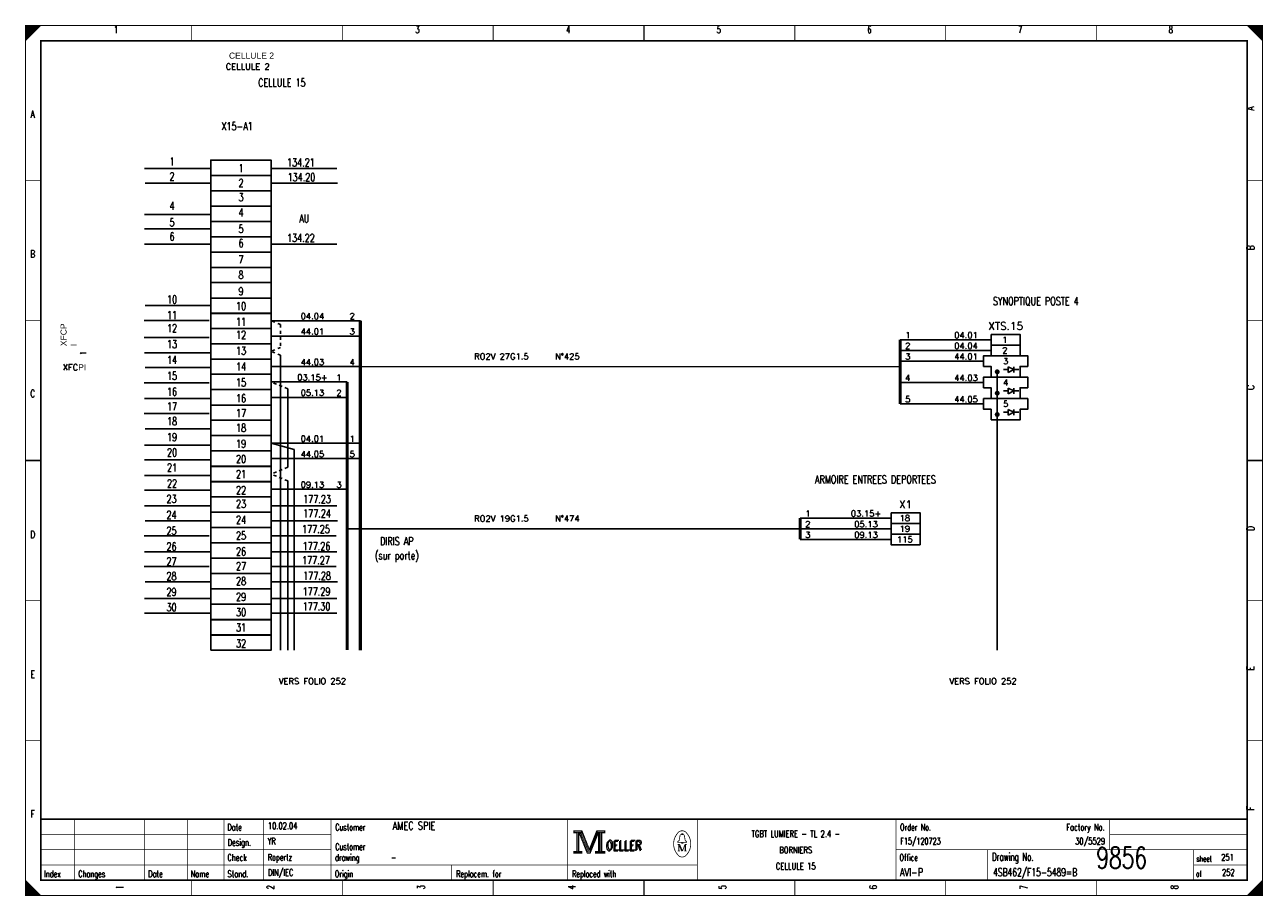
# Model space of a CAD drawing. Header units: centimetres. Extents: x 0 to 491, y -1040 to 69.
# Tile 5 of 181: x 50 to 91, y -1000 to -971. Entities that reach past the tile are written whole.
import ezdxf
from ezdxf.enums import TextEntityAlignment as Align

# ---------------------------------------------------------------- set-up
doc = ezdxf.new("R2010")
doc.units = ezdxf.units.CM
doc.header["$MEASUREMENT"] = 0
doc.linetypes.add('CONTINU', pattern=[0])
doc.linetypes.add('DISCONTINU', pattern=[0.15, 0.1, -0.05])
doc.layers.get('0').update_dxf_attribs({"color": 9, "linetype": 'CONTINUOUS'})
for name, color, linetype in [('POINTILLE', 5, 'DISCONTINU'), ('SCH-3', 3, 'CONTINU'), ('TEXTE', 3, 'CONTINUOUS'), ('TRAIFIN', 1, 'CONTINUOUS'), ('TRAIGROS', 2, 'CONTINUOUS'), ('TRAIMOY', 4, 'CONTINUOUS')]:
    doc.layers.add(name, color=color, linetype=linetype)
doc.styles.get("Standard").update_dxf_attribs({"font": 'romans.shx', "bigfont": 'TXT.shx'})

# ---------------------------------------------------------------- blocks, each defined once
blk = doc.blocks.new('BRND')
at = {"layer": 'TRAIFIN'}
for p, q in [((0.8, -5.47), (0.8, -3.59)), ((0.8, -3.59), (2.68, -4.53)), ((2.68, -5.47), (2.68, -3.59)), ((-0.73, -4.53), (0.8, -4.53)), ((2.68, -4.53), (0.8, -5.47)), ((2.68, -4.53), (4.27, -4.53))]:
    blk.add_line(p, q, dxfattribs=at)
at = {"layer": 'TRAIMOY'}
blk.add_lwpolyline([(-4.75, -7), (-4.75, -3.5), (-7.25, -3.5), (-7.25, 0), (7.25, 0), (7.25, -3.5), (4.75, -3.5), (4.75, -7)], close=True, dxfattribs=at)

msp = doc.modelspace()

# ---------------------------------------------------------------- linework, layer by layer
at = {"color": 0, "linetype": 'Continuous'}
for p, q in [((53.898, -976.186), (56.031, -976.186)), ((58.059, -976.186), (60.192, -976.186)), ((53.916, -976.67), (56.049, -976.67)), ((58.077, -976.67), (60.21, -976.67)), ((53.898, -977.691), (56.031, -977.691)), ((53.898, -978.158), (56.031, -978.158)), ((53.898, -978.66), (56.031, -978.66)), ((58.059, -978.66), (60.192, -978.66)), ((53.916, -980.676), (56.049, -980.676)), ((53.88, -981.161), (56.013, -981.161)), ((53.88, -981.716), (56.013, -981.716)), ((53.898, -982.218), (56.031, -982.218)), ((53.916, -982.702), (56.049, -982.702)), ((53.88, -983.204), (56.013, -983.204)), ((53.898, -983.723), (56.031, -983.723)), ((53.88, -984.207), (56.013, -984.207)), ((53.916, -984.709), (56.049, -984.709)), ((53.898, -985.247), (56.031, -985.247)), ((53.898, -985.73), (56.031, -985.73)), ((53.898, -986.246), (56.031, -986.246)), ((53.898, -986.726), (56.031, -986.726)), ((53.898, -987.238), (56.031, -987.238)), ((58.059, -987.238), (60.192, -987.238)), ((53.916, -987.722), (56.049, -987.722)), ((58.077, -987.722), (60.21, -987.722)), ((53.88, -988.223), (56.013, -988.223)), ((58.041, -988.223), (60.174, -988.223)), ((53.898, -988.743), (56.031, -988.743)), ((58.059, -988.743), (60.192, -988.743)), ((53.88, -989.227), (56.013, -989.227)), ((58.041, -989.227), (60.174, -989.227)), ((53.916, -989.729), (56.049, -989.729)), ((58.077, -989.729), (60.21, -989.729)), ((53.898, -990.266), (56.031, -990.266)), ((58.059, -990.266), (60.192, -990.266)), ((53.898, -990.75), (56.031, -990.75)), ((58.059, -990.75), (60.192, -990.75))]:
    msp.add_line(p, q, dxfattribs=at)
at = {"color": 0, "const_width": 0.025, "flags": 128}
for points in [[(50, -985.75), (50, -971.5), (90.5, -971.5), (90.5, -1000), (50, -1000), (50, -985.75)], [(50, -971.5), (50.5, -971.5), (50, -972), (50, -971.5)], [(50.025, -971.5), (50.025, -971.975), (50.05, -971.95), (50.05, -971.5), (50.075, -971.5), (50.075, -971.925), (50.1, -971.9), (50.1, -971.5), (50.125, -971.5), (50.125, -971.875), (50.15, -971.85), (50.15, -971.5), (50.175, -971.5), (50.175, -971.825), (50.2, -971.8)], [(50.2, -971.8), (50.2, -971.5), (50.225, -971.5), (50.225, -971.775), (50.25, -971.75), (50.25, -971.5), (50.275, -971.5), (50.275, -971.725), (50.3, -971.7), (50.3, -971.5), (50.325, -971.5), (50.325, -971.675), (50.35, -971.65), (50.35, -971.5), (50.375, -971.5)], [(50.375, -971.5), (50.375, -971.625), (50.4, -971.6), (50.4, -971.5), (50.425, -971.5), (50.425, -971.575), (50.45, -971.55), (50.45, -971.5), (50.475, -971.5), (50.475, -971.525)], [(90, -971.5), (90.5, -972), (90.475, -971.975), (90.475, -971.5), (90.45, -971.5), (90.45, -971.95), (90.425, -971.925), (90.425, -971.5), (90.4, -971.5), (90.4, -971.9), (90.375, -971.875), (90.375, -971.5), (90.35, -971.5), (90.35, -971.85), (90.325, -971.825)], [(90.15, -971.65), (90.15, -971.5), (90.125, -971.5), (90.125, -971.625), (90.1, -971.6), (90.1, -971.5), (90.075, -971.5), (90.075, -971.575), (90.05, -971.55), (90.05, -971.5), (90.025, -971.5), (90.025, -971.525)], [(90.325, -971.825), (90.325, -971.5), (90.3, -971.5), (90.3, -971.8), (90.275, -971.775), (90.275, -971.5), (90.25, -971.5), (90.25, -971.75), (90.225, -971.725), (90.225, -971.5), (90.2, -971.5), (90.2, -971.7), (90.175, -971.675), (90.175, -971.5), (90.15, -971.5)], [(67.95, -997.88), (67.95, -997.95), (68.05, -997.95), (68.05, -998.55), (67.95, -998.55), (67.95, -998.62), (68.22, -998.62), (68.22, -998.55), (68.12, -998.55), (68.12, -997.95), (68.22, -997.95), (68.22, -997.88), (67.95, -997.88)], [(68.07, -997.93), (68.07, -998.57), (68.1, -998.57), (68.1, -997.93)], [(68.22, -997.88), (68.46, -998.48), (68.7, -997.88)], [(68.7, -997.88), (68.7, -997.95), (68.8, -997.95), (68.8, -998.55), (68.7, -998.55), (68.7, -998.62), (68.97, -998.62), (68.97, -998.55), (68.87, -998.55), (68.87, -997.95), (68.97, -997.95), (68.97, -997.88), (68.7, -997.88)], [(68.78, -997.93), (68.78, -998.57), (68.83, -998.57), (68.83, -997.93), (68.85, -997.93), (68.85, -998.57)], [(68.12, -997.95), (68.39, -998.62), (68.49, -998.62), (68.76, -997.95)], [(68.18, -997.95), (68.42, -998.54), (68.46, -998.54)], [(68.22, -997.95), (68.44, -998.51), (68.47, -998.51)], [(68.46, -998.58), (68.49, -998.58), (68.74, -997.95)], [(68.46, -998.54), (68.48, -998.54), (68.72, -997.95)], [(68.76, -997.95), (68.76, -998.55), (68.66, -998.55), (68.66, -998.62), (68.71, -998.62)], [(71.48, -998.26), (71.35, -998.26), (71.35, -998.24), (71.4, -998.2), (71.43, -998.04)], [(71.39, -998.33), (71.39, -998.54), (71.35, -998.54)], [(71.39, -998.33), (71.48, -998.54), (71.51, -998.54)], [(71.48, -998.01), (71.48, -997.98), (71.52, -997.98), (71.52, -998.01)], [(71.52, -998.26), (71.65, -998.26), (71.65, -998.24), (71.6, -998.2), (71.57, -998.04)], [(50, -999.5), (50, -1000), (50.5, -1000), (50, -999.5), (50.025, -999.525), (50.025, -1000), (50.05, -1000), (50.05, -999.55), (50.075, -999.575), (50.075, -1000), (50.1, -1000), (50.1, -999.6), (50.125, -999.625), (50.125, -1000), (50.15, -1000)], [(90.475, -999.525), (90.475, -1000), (90.45, -1000), (90.45, -999.55), (90.425, -999.575), (90.425, -1000), (90.4, -1000), (90.4, -999.6), (90.375, -999.625), (90.375, -1000), (90.35, -1000), (90.35, -999.65), (90.325, -999.675), (90.325, -1000), (90.3, -1000)], [(50.15, -1000), (50.15, -999.65), (50.175, -999.675), (50.175, -1000), (50.2, -1000), (50.2, -999.7), (50.225, -999.725), (50.225, -1000), (50.25, -1000), (50.25, -999.75), (50.275, -999.775), (50.275, -1000), (50.3, -1000), (50.3, -999.8), (50.325, -999.825)], [(50.325, -999.825), (50.325, -1000), (50.35, -1000), (50.35, -999.85), (50.375, -999.875), (50.375, -1000), (50.4, -1000), (50.4, -999.9), (50.425, -999.925), (50.425, -1000), (50.45, -1000), (50.45, -999.95), (50.475, -999.975)], [(90.125, -999.875), (90.125, -1000), (90.1, -1000), (90.1, -999.9), (90.075, -999.925), (90.075, -1000), (90.05, -1000), (90.05, -999.95), (90.025, -999.975), (90.025, -1000)], [(90.3, -1000), (90.3, -999.7), (90.275, -999.725), (90.275, -1000), (90.25, -1000), (90.25, -999.75), (90.225, -999.775), (90.225, -1000), (90.2, -1000), (90.2, -999.8), (90.175, -999.825), (90.175, -1000), (90.15, -1000), (90.15, -999.85), (90.125, -999.875)]]:
    msp.add_lwpolyline(points, dxfattribs=at)
at = {"color": 0, "flags": 128}
for points, const_width in [([(50, -971.5), (90.5, -971.5), (90.5, -1000), (50, -1000)], 0.025), ([(50.5, -972), (90, -972), (90, -999.5), (50.5, -999.5)], 0.05), ([(50.5, -972), (90, -972), (90, -999.5), (50.5, -999.5)], 0.025), ([(67.97, -997.9), (68.2, -997.9), (68.2, -997.93), (67.97, -997.93)], 0.025), ([(68.72, -997.9), (68.95, -997.9), (68.95, -997.93), (68.72, -997.93)], 0.025), ([(71.48, -998.26), (71.52, -998.26), (71.52, -998.29), (71.48, -998.29)], 0.025), ([(67.97, -998.57), (68.2, -998.57), (68.2, -998.6), (67.97, -998.6)], 0.025), ([(68.68, -998.57), (68.95, -998.57), (68.95, -998.6), (68.68, -998.6)], 0.025)]:
    msp.add_lwpolyline(points, close=True, dxfattribs=dict(at, const_width=const_width))
at = {"color": 0}
for points, const_width in [([(55.438, -971.5), (55.438, -972)], 0.025), ([(60.375, -971.5), (60.375, -972)], 0.025), ([(65.312, -971.5), (65.312, -972)], 0.025), ([(70.25, -972), (70.25, -971.5)], 0.05), ([(70.25, -971.5), (70.25, -972)], 0.025), ([(75.188, -971.5), (75.188, -972)], 0.025), ([(80.125, -971.5), (80.125, -972)], 0.025), ([(85.062, -971.5), (85.062, -972)], 0.025), ([(50, -976.583), (50.5, -976.583)], 0.025), ([(90.5, -976.583), (90, -976.583)], 0.025), ([(50, -981.167), (50.5, -981.167)], 0.025), ([(90.5, -981.167), (90, -981.167)], 0.025), ([(50.5, -985.75), (50, -985.75)], 0.05), ([(50, -985.75), (50.5, -985.75)], 0.025), ([(90, -985.75), (90.5, -985.75)], 0.05), ([(90.5, -985.75), (90, -985.75)], 0.025), ([(50, -990.333), (50.5, -990.333)], 0.025), ([(90.5, -990.333), (90, -990.333)], 0.025), ([(50, -994.917), (50.5, -994.917)], 0.025), ([(90.5, -994.917), (90, -994.917)], 0.025), ([(90, -997.5), (50.5, -997.5)], 0.05), ([(51.6, -999.5), (51.6, -997.5)], 0.025), ([(53.9, -999.5), (53.9, -997.5)], 0.025), ([(55.3, -999.5), (55.3, -997.5)], 0.025), ([(56.5, -997.5), (56.5, -999.5)], 0.025), ([(57.8, -997.5), (57.8, -999.5)], 0.025), ([(60, -997.5), (60, -999.5)], 0.025), ([(67.75, -997.5), (67.75, -999.5)], 0.025), ([(72, -997.5), (72, -999.5)], 0.025), ([(78.5, -997.5), (78.5, -999.5)], 0.025), ([(85.5, -997.5), (85.5, -998.5)], 0.025), ([(68.47, -998.51), (68.7, -997.94)], 0.025), ([(50.5, -998), (60, -998)], 0.025), ([(68.15, -997.95), (68.4, -998.58)], 0.025), ([(71.35, -998.33), (71.42, -998.33)], 0.025), ([(71.42, -998.33), (71.51, -998.54)], 0.025), ([(71.46, -998.01), (71.55, -998.01)], 0.025), ([(71.51, -998.54), (71.59, -998.33)], 0.025), ([(71.59, -998.54), (71.59, -998.33)], 0.025), ([(71.59, -998.33), (71.65, -998.33)], 0.025), ([(71.61, -998.33), (71.61, -998.54)], 0.025), ([(85.5, -998), (90, -998)], 0.025), ([(50.5, -998.5), (60, -998.5)], 0.025), ([(68.4, -998.58), (68.46, -998.58)], 0.025), ([(71.39, -998.54), (71.43, -998.54)], 0.025), ([(71.65, -998.54), (71.57, -998.54)], 0.025), ([(78.5, -998.5), (90, -998.5)], 0.025), ([(81.5, -998.5), (81.5, -999.5)], 0.025), ([(88.25, -998.5), (88.25, -999.5)], 0.025), ([(50.5, -999), (72, -999)], 0.025), ([(63.95, -999), (63.95, -999.5)], 0.025), ([(88.25, -999), (90, -999)], 0.025), ([(55.438, -1000), (55.438, -999.5)], 0.025), ([(60.375, -1000), (60.375, -999.5)], 0.025), ([(65.312, -1000), (65.312, -999.5)], 0.025), ([(70.25, -999.5), (70.25, -1000)], 0.05), ([(70.25, -1000), (70.25, -999.5)], 0.025), ([(75.188, -1000), (75.188, -999.5)], 0.025), ([(80.125, -1000), (80.125, -999.5)], 0.025), ([(85.062, -1000), (85.062, -999.5)], 0.025), ([(90.5, -999.5), (90, -1000)], 0.025), ([(50.475, -1000), (50.475, -999.975)], 0.025)]:
    msp.add_lwpolyline(points, dxfattribs=dict(at, const_width=const_width))
at = {"color": 0, "linetype": 'Continuous'}
for points in [[(56.066, -976.41), (56.066, -975.908), (58.038, -975.908), (58.038, -976.41)], [(56.066, -976.912), (56.066, -976.41), (58.038, -976.41), (58.038, -976.912)], [(56.066, -977.414), (56.066, -976.912), (58.038, -976.912), (58.038, -977.414)], [(56.066, -977.916), (56.066, -977.414), (58.038, -977.414), (58.038, -977.916)], [(56.066, -978.418), (56.066, -977.916), (58.038, -977.916), (58.038, -978.418)], [(56.066, -978.92), (56.066, -978.418), (58.038, -978.418), (58.038, -978.92)], [(56.066, -979.422), (56.066, -978.92), (58.038, -978.92), (58.038, -979.422)], [(56.066, -979.924), (56.066, -979.422), (58.038, -979.422), (58.038, -979.924)], [(56.066, -980.427), (56.066, -979.924), (58.038, -979.924), (58.038, -980.427)], [(56.066, -980.929), (56.066, -980.427), (58.038, -980.427), (58.038, -980.929)], [(56.066, -981.421), (56.066, -980.919), (58.038, -980.919), (58.038, -981.421)], [(56.066, -981.923), (56.066, -981.421), (58.038, -981.421), (58.038, -981.923)], [(56.066, -982.425), (56.066, -981.923), (58.038, -981.923), (58.038, -982.425)], [(56.066, -982.927), (56.066, -982.425), (58.038, -982.425), (58.038, -982.927)], [(56.066, -983.429), (56.066, -982.927), (58.038, -982.927), (58.038, -983.429)], [(56.066, -983.932), (56.066, -983.429), (58.038, -983.429), (58.038, -983.932)], [(56.066, -984.434), (56.066, -983.932), (58.038, -983.932), (58.038, -984.434)], [(56.066, -984.936), (56.066, -984.434), (58.038, -984.434), (58.038, -984.936)], [(56.066, -985.438), (56.066, -984.936), (58.038, -984.936), (58.038, -985.438)], [(56.066, -985.94), (56.066, -985.438), (58.038, -985.438), (58.038, -985.94)], [(56.066, -986.447), (56.066, -985.945), (58.038, -985.945), (58.038, -986.447)], [(56.066, -986.945), (56.066, -986.443), (58.038, -986.443), (58.038, -986.945)], [(56.066, -987.445), (56.066, -986.943), (58.038, -986.943), (58.038, -987.445)], [(56.066, -987.947), (56.066, -987.445), (58.038, -987.445), (58.038, -987.947)], [(56.066, -988.449), (56.066, -987.947), (58.038, -987.947), (58.038, -988.449)], [(56.066, -988.951), (56.066, -988.449), (58.038, -988.449), (58.038, -988.951)], [(56.066, -989.454), (56.066, -988.951), (58.038, -988.951), (58.038, -989.454)], [(56.066, -989.956), (56.066, -989.454), (58.038, -989.454), (58.038, -989.956)], [(56.066, -990.458), (56.066, -989.956), (58.038, -989.956), (58.038, -990.458)], [(56.066, -990.96), (56.066, -990.458), (58.038, -990.458), (58.038, -990.96)], [(56.066, -991.467), (56.066, -990.965), (58.038, -990.965), (58.038, -991.467)], [(56.066, -991.964), (56.066, -991.462), (58.038, -991.462), (58.038, -991.964)]]:
    msp.add_lwpolyline(points, close=True, dxfattribs=at)
at = {"color": 0, "const_width": 0.025, "flags": 128}
for points in [[(71.649, -997.96, 0.530775), (71.351, -997.959, 0.530775)], [(71.35, -997.961, 0.373815), (71.349, -998.657, 0.373815)], [(71.46, -998.01, 0.414214), (71.43, -998.04, 0.414214)], [(71.57, -998.04, 0.414214), (71.54, -998.01, 0.414214)], [(71.65, -998.66, 0.378582), (71.646, -997.956, 0.378582)], [(71.35, -998.66, 0.532213), (71.649, -998.661, 0.532213)]]:
    msp.add_lwpolyline(points, format="xyb", dxfattribs=at)
at = {"layer": 'POINTILLE', "color": 0, "const_width": 0.05}
for points in [[(78.641, -982.676), (60.963, -982.676)], [(75.366, -987.987), (60.53, -987.987)]]:
    msp.add_lwpolyline(points, dxfattribs=at)
at = {"layer": 'TRAIFIN', "color": 0}
for p, q in [((60.963, -981.17), (58.038, -981.17)), ((60.963, -981.672), (58.038, -981.672)), ((81.616, -981.794), (78.641, -981.794)), ((58.353, -991.963), (58.353, -982.303)), ((81.616, -982.144), (78.641, -982.144)), ((81.366, -982.494), (78.641, -982.494)), ((60.963, -982.676), (58.038, -982.676)), ((60.53, -983.178), (58.038, -983.178)), ((81.366, -983.194), (78.641, -983.194)), ((60.53, -983.681), (58.038, -983.681)), ((58.583, -985.973), (58.583, -983.401)), ((81.366, -983.894), (78.641, -983.894)), ((60.963, -985.187), (58.038, -985.187)), ((58.791, -985.391), (58.038, -985.187)), ((60.963, -985.689), (58.038, -985.689)), ((58.791, -991.961), (58.791, -985.391)), ((58.583, -991.963), (58.583, -986.419)), ((60.53, -986.694), (58.038, -986.694)), ((78.341, -987.637), (75.366, -987.637)), ((78.341, -987.987), (75.366, -987.987)), ((78.341, -988.337), (75.366, -988.337))]:
    msp.add_line(p, q, dxfattribs=at)
at = {"layer": 'TRAIFIN', "color": 0, "linetype": 'DISCONTINU'}
for p, q in [((58.353, -981.298), (58.038, -981.17)), ((58.353, -981.298), (58.353, -982.045)), ((58.353, -982.045), (58.038, -982.174)), ((58.353, -982.303), (58.038, -982.174)), ((58.583, -983.401), (58.038, -983.178)), ((58.583, -985.973), (58.038, -986.196)), ((58.583, -986.419), (58.038, -986.196))]:
    msp.add_line(p, q, dxfattribs=at)
at = {"layer": 'TRAIFIN', "color": 0, "const_width": 0.072}
for points in [[(81.772, -982.844, 1), (81.86, -982.844, 1)], [(81.772, -983.544, 1), (81.86, -983.544, 1)], [(81.772, -984.244, 1), (81.86, -984.244, 1)]]:
    msp.add_lwpolyline(points, format="xyb", close=True, dxfattribs=at)
at = {"layer": 'TRAIGROS', "color": 0}
msp.add_line((81.816, -982.844), (81.816, -991.964), dxfattribs=at)
at = {"layer": 'TRAIGROS', "color": 0, "const_width": 0.1}
for points in [[(60.963, -981.17), (60.963, -991.964)], [(78.641, -981.794), (78.641, -983.894)], [(60.53, -983.178), (60.53, -991.961)], [(75.366, -987.637), (75.366, -988.337)]]:
    msp.add_lwpolyline(points, dxfattribs=at)
at = {"layer": 'TRAIMOY', "color": 0}
for points in [[(81.616, -981.619), (82.566, -981.619), (82.566, -981.969), (81.616, -981.969)], [(81.616, -981.969), (82.566, -981.969), (82.566, -982.319), (81.616, -982.319)], [(78.341, -987.462), (79.291, -987.462), (79.291, -987.812), (78.341, -987.812)], [(78.341, -987.812), (79.291, -987.812), (79.291, -988.162), (78.341, -988.162)], [(78.341, -988.162), (79.291, -988.162), (79.291, -988.512), (78.341, -988.512)]]:
    msp.add_lwpolyline(points, close=True, dxfattribs=at)

# ---------------------------------------------------------------- block references
at = {"layer": 'SCH-3', "color": 0, "xscale": 0.1, "yscale": 0.1, "zscale": 0.1}
for p in [(82.091, -982.319), (82.091, -983.019), (82.091, -983.719)]:
    msp.add_blockref('BRND', p, dxfattribs=at)

# ---------------------------------------------------------------- texts
at = {"color": 0}
for s, height, width, p in [('1', 0.238, 0.672, (52.965, -971.514)), ('3', 0.238, 0.672, (62.832, -971.514)), ('4', 0.238, 0.672, (67.766, -971.514)), ('5', 0.238, 0.672, (72.699, -971.514)), ('6', 0.238, 0.672, (77.632, -971.514)), ('7', 0.238, 0.672, (82.566, -971.514)), ('8', 0.238, 0.672, (87.499, -971.514)), ('CELLULE 15', 0.2619, 0.736, (58.393, -973.24)), ('A', 0.238, 0.76, (50.233, -974.283)), ('X15-A1', 0.2619, 0.736, (56.925, -974.67)), ('1', 0.262, 0.736, (54.797, -975.828)), ('134.21', 0.2619, 0.736, (59.016, -975.855)), ('2', 0.262, 0.736, (54.797, -976.312)), ('1', 0.262, 0.736, (57.057, -976.043)), ('134.20', 0.2619, 0.736, (59.034, -976.339)), ('2', 0.262, 0.736, (57.057, -976.527)), ('3', 0.262, 0.736, (57.057, -976.993)), ('4', 0.262, 0.736, (54.797, -977.279)), ('4', 0.262, 0.736, (57.057, -977.495)), ('5', 0.262, 0.736, (54.797, -977.817)), ('5', 0.262, 0.736, (57.057, -978.032)), ('AU', 0.2619, 0.736, (59.125, -977.687)), ('6', 0.262, 0.736, (54.797, -978.284)), ('134.22', 0.2619, 0.736, (59.016, -978.329)), ('B', 0.238, 0.76, (50.233, -978.861)), ('6', 0.262, 0.736, (57.057, -978.499)), ('7', 0.262, 0.736, (57.057, -979.037)), ('8', 0.262, 0.736, (57.057, -979.538)), ('9', 0.262, 0.736, (57.057, -980.076)), ('10', 0.2619, 0.736, (54.797, -980.345)), ('SYNOPTIQUE POSTE 4', 0.26194, 0.736, (83.08, -980.396)), ('11', 0.2619, 0.736, (54.797, -980.857)), ('10', 0.2619, 0.736, (57.057, -980.56)), ('12', 0.2619, 0.736, (54.797, -981.287)), ('11', 0.2619, 0.736, (57.057, -981.072)), ('12', 0.2619, 0.736, (57.057, -981.502)), ('13', 0.2619, 0.736, (54.797, -981.806)), ('13', 0.2619, 0.736, (57.057, -982.021)), ('14', 0.2619, 0.736, (54.797, -982.326)), ('15', 0.2619, 0.736, (54.797, -982.846)), ('14', 0.2619, 0.736, (57.057, -982.541)), ('15', 0.2619, 0.736, (57.057, -983.061)), ('C', 0.238, 0.76, (50.233, -983.439)), ('16', 0.2619, 0.736, (54.797, -983.365)), ('16', 0.2619, 0.736, (57.057, -983.581)), ('17', 0.2619, 0.736, (54.797, -983.849)), ('17', 0.2619, 0.736, (57.057, -984.064)), ('18', 0.2619, 0.736, (54.797, -984.333)), ('18', 0.2619, 0.736, (57.057, -984.548)), ('19', 0.2619, 0.736, (54.797, -984.853)), ('20', 0.2619, 0.736, (54.797, -985.355)), ('19', 0.2619, 0.736, (57.057, -985.068)), ('20', 0.2619, 0.736, (57.057, -985.57)), ('21', 0.2619, 0.736, (54.797, -985.852)), ('21', 0.2619, 0.736, (57.057, -986.067)), ('22', 0.2619, 0.736, (54.797, -986.376)), ('ARMOIRE ENTREES DEPORTEES', 0.26194, 0.736, (77.827, -986.239)), ('23', 0.2619, 0.736, (54.78, -986.88)), ('22', 0.2619, 0.736, (57.057, -986.591)), ('177.23', 0.2619, 0.736, (59.545, -986.884)), ('23', 0.2619, 0.736, (57.057, -987.041)), ('177.24', 0.2619, 0.736, (59.545, -987.35)), ('24', 0.2619, 0.736, (54.78, -987.4)), ('24', 0.2619, 0.736, (57.057, -987.561)), ('D', 0.238, 0.76, (50.233, -988.053)), ('25', 0.2619, 0.736, (54.78, -987.919)), ('25', 0.2619, 0.736, (57.057, -988.081)), ('177.25', 0.2619, 0.736, (59.509, -987.866)), ('26', 0.2619, 0.736, (54.78, -988.439)), ('26', 0.2619, 0.736, (57.057, -988.6)), ('177.26', 0.2619, 0.736, (59.527, -988.426)), ('DIRIS AP', 0.2619, 0.736, (62.156, -988.263)), ('27', 0.2619, 0.736, (54.78, -988.923)), ('177.27', 0.2619, 0.736, (59.509, -988.888)), ('(sur porte)', 0.26194, 0.736, (62.156, -988.729)), ('28', 0.2619, 0.736, (54.78, -989.407)), ('27', 0.2619, 0.736, (57.057, -989.084)), ('177.28', 0.2619, 0.736, (59.545, -989.394)), ('28', 0.2619, 0.736, (57.057, -989.568)), ('29', 0.2619, 0.736, (54.78, -989.926)), ('29', 0.2619, 0.736, (57.057, -990.088)), ('177.29', 0.2619, 0.736, (59.527, -989.91)), ('30', 0.2619, 0.736, (54.78, -990.428)), ('30', 0.2619, 0.736, (57.057, -990.589)), ('177.30', 0.2619, 0.736, (59.527, -990.398)), ('31', 0.2619, 0.736, (57.057, -991.087)), ('32', 0.2619, 0.736, (57.057, -991.611)), ('E', 0.238, 0.76, (50.233, -992.632)), ('F', 0.238, 0.76, (50.233, -997.21)), ('TGBT LUMIERE - TL 2.4 -', 0.21431, 0.7536, (75.219, -997.87)), ('BORNIERS', 0.2143, 0.76, (75.219, -998.403)), ('CELLULE 15', 0.2143, 0.681231, (75.219, -998.935))]:
    msp.add_text(s, height=height, dxfattribs=dict(at, width=width)).set_placement(p, align=Align.TOP_CENTER)
at = {"color": 0, "width": 0.76}
for s, p in [('A', (89.991, -974.283)), ('B', (89.991, -978.861)), ('C', (89.992, -983.439)), ('D', (89.992, -988.053)), ('E', (89.991, -992.632)), ('F', (89.991, -997.21))]:
    msp.add_text(s, height=0.238, rotation=90, dxfattribs=at).set_placement(p, align=Align.TOP_LEFT)
at = {"color": 0}
for s, height, width, p in [('Date', 0.2143, 0.64, (56.605, -997.658)), ('Customer', 0.2143, 0.62, (60.14, -997.658)), ('Order No.', 0.2143, 0.656889, (78.633, -997.658)), ('Design.', 0.2143, 0.636571, (56.619, -998.154)), ('Customer', 0.2143, 0.62, (60.14, -998.296)), ('OELLER', 0.3096, 0.76, (68.996, -998.225)), ('OELLER', 0.3096, 0.76, (68.996, -998.225)), ('OELLER', 0.3096, 0.76, (69.032, -998.19)), ('Check', 0.2143, 0.632, (56.612, -998.651)), ('drawing', 0.2143, 0.6, (60.133, -998.651)), ('Office', 0.2143, 0.626667, (78.615, -998.651)), ('Drawing No.', 0.26194, 0.646545, (81.643, -998.602)), ('sheet', 0.1905, 0.6, (88.338, -998.701)), ('Index', 0.2143, 0.632, (50.609, -999.184)), ('Changes', 0.2143, 0.622857, (51.726, -999.184)), ('Date', 0.2143, 0.64, (54.015, -999.184)), ('Name', 0.2143, 0.64, (55.404, -999.184)), ('Stand.', 0.2143, 0.642667, (56.612, -999.184)), ('Origin', 0.2143, 0.626667, (60.127, -999.184)), ('Replacem. for', 0.21431, 0.627077, (64.097, -999.184)), ('Replaced with', 0.21431, 0.619692, (67.895, -999.184)), ('of', 0.1905, 0.6, (88.323, -999.198))]:
    msp.add_text(s, height=height, dxfattribs=dict(at, width=width)).set_placement(p, align=Align.TOP_LEFT)
for s, height, width, p in [('10.02.04', 0.2143, 0.678, (57.934, -997.892)), ('AMEC SPIE', 0.2619, 0.752889, (62.016, -997.923)), ('YR', 0.2143, 0.626667, (57.927, -998.389)), ('F15/120723', 0.2143, 0.6832, (78.639, -998.389)), ('Ropertz', 0.2143, 0.622857, (57.932, -998.921)), ('9856', 0.7, 0.6928, (85.058, -999.322)), ('251', 0.2143, 0.672, (89.15, -998.921)), ('DIN/IEC', 0.2143, 0.750857, (57.935, -999.418)), ('-', 0.214, 0.696, (61.965, -998.921)), ('AVI-P', 0.2619, 0.7472, (78.624, -999.449)), ('4SB462/F15-5489=B', 0.26194, 0.6928, (81.679, -999.449)), ('252', 0.2143, 0.672, (89.177, -999.418))]:
    msp.add_text(s, height=height, dxfattribs=dict(at, width=width)).set_placement(p, align=Align.BOTTOM_LEFT)
at = {"color": 0, "width": 0.646545}
msp.add_text('Factory No.', height=0.21431, dxfattribs=at).set_placement((85.335, -997.658), align=Align.TOP_RIGHT)
at = {"color": 0, "width": 0.675429}
msp.add_text('30/5529', height=0.2143, dxfattribs=at).set_placement((85.346, -998.389), align=Align.BOTTOM_RIGHT)
at = {"color": 0, "width": 0.672}
for s, p in [('1', (52.965, -999.73)), ('2', (57.899, -999.73)), ('3', (62.832, -999.73)), ('4', (67.766, -999.73)), ('5', (72.699, -999.73)), ('6', (77.632, -999.73)), ('7', (82.566, -999.73)), ('8', (87.499, -999.73))]:
    msp.add_text(s, height=0.238, rotation=90, dxfattribs=at).set_placement(p, align=Align.TOP_CENTER)
at = {"linetype": 'Continuous', "char_height": 0.2, "attachment_point": 1}
for s, insert, width in [('{\\fArial|b0|i0|c0|p34;CELLULE 2}', (56.661, -972.386), 6.70761), ('CELLULE 2', (56.554, -972.745), 6.42066), ('XFC{\\fArial|b0|i0|c0|p34;PI}', (51.217, -982.596), 0.37664)]:
    msp.add_mtext(s, dxfattribs=dict(at, insert=insert, width=width))
at = {"linetype": 'Continuous', "char_height": 0.2, "attachment_point": 1, "rotation": 90}
for s, insert, width in [('{\\fArial|b0|i0|c0|p34;XFCP\\PI}', (51.145, -982.004), 0.37664), ('1', (51.784, -982.317), 0.39457)]:
    msp.add_mtext(s, dxfattribs=dict(at, insert=insert, width=width))
at = {"layer": 'TEXTE', "color": 0}
for s, p in [('04.04', (59.393, -981.02)), ('2', (60.696, -981.02)), ('44.01', (59.393, -981.522)), ('3', (60.696, -981.522)), ('1', (78.888, -981.644)), ('04.01', (80.794, -981.644)), ('1', (82.066, -981.794)), ('2', (78.888, -981.994)), ('04.04', (80.794, -981.994)), ('2', (82.066, -982.144)), ('44.03', (59.393, -982.526)), ('4', (60.696, -982.526)), ('3', (78.888, -982.344)), ('44.01', (80.794, -982.344)), ('3', (82.091, -982.494)), ('03.15+', (59.393, -983.028)), ('1', (60.264, -983.028)), ('4', (78.888, -983.044)), ('44.03', (80.794, -983.044)), ('4', (82.091, -983.194)), ('05.13', (59.393, -983.531)), ('2', (60.264, -983.531)), ('5', (78.888, -983.744)), ('44.05', (80.794, -983.744)), ('5', (82.091, -983.894)), ('04.01', (59.393, -985.037)), ('1', (60.696, -985.037)), ('44.05', (59.393, -985.539)), ('5', (60.696, -985.539)), ('09.13', (59.393, -986.544)), ('3', (60.264, -986.544)), ('1', (75.613, -987.487)), ('03.15+', (77.519, -987.487)), ('2', (75.613, -987.837)), ('05.13', (77.519, -987.837)), ('18', (78.791, -987.637)), ('3', (75.613, -988.187)), ('09.13', (77.519, -988.187)), ('19', (78.791, -987.987)), ('115', (78.791, -988.337)), ('VERS FOLIO 252', (59.393, -992.979)), ('VERS FOLIO 252', (81.351, -992.979))]:
    msp.add_text(s, height=0.2, dxfattribs=at).set_placement(p, align=Align.MIDDLE)
for s, p in [('XTS.15', (82.091, -981.47)), ('X1', (78.816, -987.313))]:
    msp.add_text(s, height=0.25, dxfattribs=at).set_placement(p, align=Align.CENTER)
for s, p in [('RO2V 27G1.5', (64.69, -982.441)), ('N°425', (67.336, -982.441)), ('RO2V 19G1.5', (64.69, -987.752)), ('N°474', (67.336, -987.752))]:
    msp.add_text(s, height=0.2, dxfattribs=at).set_placement(p)

doc.saveas('drawing.dxf')
